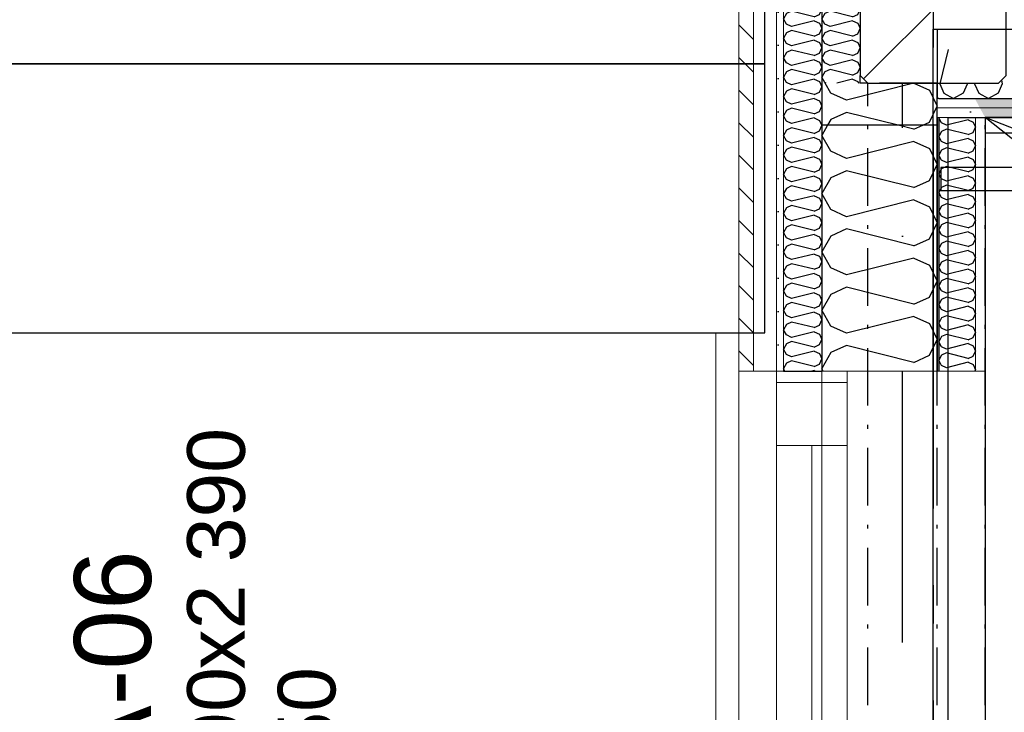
# Model space of a CAD drawing. Header units: millimetres. Extents: x -173281 to 144469, y -85977 to 83288.
# Tile 233 of 256: x -78862 to -77581, y -19531 to -18629. Entities that reach past the tile are written whole.
import ezdxf
from ezdxf.enums import TextEntityAlignment as Align

# ---------------------------------------------------------------- set-up
doc = ezdxf.new("R2010")
doc.units = ezdxf.units.MM
doc.header["$LTSCALE"] = 0.5
doc.header["$MEASUREMENT"] = 0
for name, pattern in [('Akselinje', [1500, 1000, -200, 100, -200]), ('Over snittplan', [260, 150, -50, 10, -50]), ('PLINE', [0]), ('Prikk & stiplet', [1340.555525, 705.555534, -352.777767, 0, -282.222223])]:
    doc.linetypes.add(name, pattern=pattern)
for name, color, linetype in [('222- Søyler', 7, 'Continuous'), ('222- Søyler  (Skravur)', 7, 'Continuous'), ('223- Bjelker(Nye konstruksjoner)', 7, 'Continuous'), ('232- Ikke-bærende yttervegger', 7, 'Continuous'), ('232- Ikke-bærende yttervegger (Skravur)', 7, 'Continuous'), ('232- Ikke-bærende yttervegger (Skravur)(Nye konstruksjoner)', 7, 'Continuous'), ('232- Ikke-bærende yttervegger(Nye konstruksjoner)', 7, 'Continuous'), ('235- Utvendig kledning og overflate', 7, 'Continuous'), ('235- Utvendig kledning og overflate (Skravur)(Nye konstruksjoner)', 7, 'Continuous'), ('242- Ikke-bærende innervegger (Skravur)(Nye konstruksjoner)', 7, 'Continuous'), ('242- Ikke-bærende innervegger(Nye konstruksjoner)', 7, 'Continuous'), ('244- Vinduer_ dører_ foldevegger(Nye konstruksjoner)', 7, 'Continuous'), ('252- Gulv på grunn_ bunnplate', 7, 'Continuous'), ('252- Gulv på grunn_ bunnplate(Nye konstruksjoner)', 7, 'Continuous'), ('253- Oppforet gulv_ påstøp(Nye konstruksjoner)', 7, 'Continuous'), ('256- Faste himlinger og overflatebehandling(Nye konstruksjoner)', 7, 'Continuous'), ('27-- Fast inventar(Nye konstruksjoner)', 7, 'Continuous'), ('287- Andre rekkverk_ håndlister og fendere(Nye konstruksjoner)', 7, 'Continuous'), ('82-- Modullinjer', 7, 'Continuous'), ('852- Teknisk_symbolsk informasjon_ bygning(Nye konstruksjoner)', 7, 'Continuous'), ('862- M___Nettoareal(Nye konstruksjoner)', 7, 'Continuous'), ('862- M___Nettoareal(Polylinje)(Nye konstruksjoner)', 7, 'Continuous'), ('862- M___Nettoareal(Tekst)(Nye konstruksjoner)', 7, 'Continuous')]:
    doc.layers.add(name, color=color, linetype=linetype)
for name, color, linetype, lineweight in [('234- Vinduer_ dører_ porter(Nye konstruksjoner)', 7, 'Continuous', 0), ('235- Utvendig kledning og overflate(Nye konstruksjoner)', 7, 'Continuous', 0), ('236- Innvendig kledning og overflate(Nye konstruksjoner)', 7, 'Continuous', 0)]:
    doc.layers.add(name, color=color, linetype=linetype, lineweight=lineweight)
doc.styles.add('GENERATED_STYLE_1', font='arial.ttf')
doc.styles.add('GENERATED_STYLE_2', font='arial.ttf')
pattern_1 = [(0, (0, 0), (0, 86.60254), [0, -50]), (0, (25, 43.3), (0, 86.60254), [0, -50])]

# ---------------------------------------------------------------- blocks, each defined once
blk = doc.blocks.new('Dans_teater_A-120_6', base_point=(-73175.2, -21455.7))
at = {"layer": '862- M___Nettoareal(Polylinje)(Nye konstruksjoner)', "linetype": 'PLINE', "flags": 128}
blk.add_lwpolyline([(-77605.7, -22311.9), (-77605.7, -25661.9), (-76468.2, -25661.9), (-76468.2, -25666.9), (-68938.2, -25666.9), (-68938.2, -22216.9), (-68938.2, -18756.9), (-77605.7, -18756.9), (-77605.7, -22121.9), (-77668.2, -22121.9), (-77768.2, -22121.9), (-77768.2, -22311.9), (-77668.2, -22311.9)], close=True, dxfattribs=at)
at = {"layer": '862- M___Nettoareal(Tekst)(Nye konstruksjoner)', "style": 'GENERATED_STYLE_1'}
for tag, height, p in [('DUMMY_862', 150, (-73293.1, -20924)), ('ROOM_NAME', 150, (-73293.1, -22021.7)), ('DUMMY_861', 100, (-73450.2, -21621.5)), ('ROOM_NUMBER', 100, (-73450.2, -22010.3)), ('DUMMY_863', 100, (-73057.4, -21987.4))]:
    blk.add_attdef(tag, text='', height=height, rotation=90, dxfattribs=at).set_placement(p, align=Align.TOP_LEFT)
blk = doc.blocks.new('*X465')
at = {"layer": '232- Ikke-bærende yttervegger (Skravur)', "linetype": 'PLINE'}
for p, q in [((-77806.6, -18724.9), (-77813.8, -18711.9)), ((-77698.3, -18712.1), (-77786.3, -18734.1)), ((-77698.3, -18712.1), (-77678, -18721.4)), ((-77786.3, -18734.1), (-77806.6, -18724.9)), ((-77678, -18721.4), (-77668.2, -18742.1)), ((-77786.3, -18750.1), (-77806.6, -18759.3)), ((-77718.9, -18766.9), (-77786.3, -18750.1)), ((-77678, -18762.8), (-77668.2, -18742.1)), ((-77806.6, -18759.3), (-77810.8, -18766.9)), ((-77687, -18766.9), (-77678, -18762.8))]:
    blk.add_line(p, q, dxfattribs=at)
blk = doc.blocks.new('*X467')
at = {"layer": '232- Ikke-bærende yttervegger (Skravur)', "linetype": 'PLINE'}
for p, q in [((-77815.3, -18521.9), (-77818.2, -18527.1)), ((-77778.2, -18524.5), (-77788.3, -18521.9)), ((-77778.2, -18524.5), (-77772.6, -18521.9)), ((-77814.3, -18534), (-77818.2, -18527.1)), ((-77807.5, -18537.1), (-77814.3, -18534)), ((-77778.2, -18529.8), (-77807.5, -18537.1)), ((-77778.2, -18529.8), (-77771.4, -18532.9)), ((-77771.4, -18532.9), (-77768.2, -18539.8)), ((-77814.3, -18545.5), (-77818.2, -18552.4)), ((-77807.5, -18542.4), (-77814.3, -18545.5)), ((-77778.2, -18549.8), (-77807.5, -18542.4)), ((-77778.2, -18549.8), (-77771.4, -18546.7)), ((-77771.4, -18546.7), (-77768.2, -18539.8)), ((-77814.3, -18559.3), (-77818.2, -18552.4)), ((-77807.5, -18562.4), (-77814.3, -18559.3)), ((-77778.2, -18555.1), (-77807.5, -18562.4)), ((-77778.2, -18555.1), (-77771.4, -18558.1)), ((-77771.4, -18558.1), (-77768.2, -18565.1)), ((-77814.3, -18570.8), (-77818.2, -18577.7)), ((-77807.5, -18567.7), (-77814.3, -18570.8)), ((-77778.2, -18575), (-77807.5, -18567.7)), ((-77778.2, -18575), (-77771.4, -18572)), ((-77771.4, -18572), (-77768.2, -18565.1)), ((-77814.3, -18584.6), (-77818.2, -18577.7)), ((-77807.5, -18587.7), (-77814.3, -18584.6)), ((-77778.2, -18580.4), (-77807.5, -18587.7)), ((-77778.2, -18580.4), (-77771.4, -18583.4)), ((-77771.4, -18583.4), (-77768.2, -18590.3)), ((-77814.3, -18596.1), (-77818.2, -18603)), ((-77807.5, -18593), (-77814.3, -18596.1)), ((-77778.2, -18600.3), (-77807.5, -18593)), ((-77778.2, -18600.3), (-77771.4, -18597.3)), ((-77771.4, -18597.3), (-77768.2, -18590.3)), ((-77814.3, -18609.9), (-77818.2, -18603)), ((-77807.5, -18613), (-77814.3, -18609.9)), ((-77778.2, -18605.7), (-77807.5, -18613)), ((-77778.2, -18605.7), (-77771.4, -18608.7)), ((-77771.4, -18608.7), (-77768.2, -18615.6)), ((-77814.3, -18621.4), (-77818.2, -18628.3)), ((-77807.5, -18618.3), (-77814.3, -18621.4)), ((-77778.2, -18625.6), (-77807.5, -18618.3)), ((-77778.2, -18625.6), (-77771.4, -18622.5)), ((-77771.4, -18622.5), (-77768.2, -18615.6)), ((-77814.3, -18635.2), (-77818.2, -18628.3)), ((-77807.5, -18638.3), (-77814.3, -18635.2)), ((-77778.2, -18630.9), (-77807.5, -18638.3)), ((-77778.2, -18630.9), (-77771.4, -18634)), ((-77771.4, -18634), (-77768.2, -18640.9)), ((-77814.3, -18646.7), (-77818.2, -18653.6)), ((-77807.5, -18643.6), (-77814.3, -18646.7)), ((-77778.2, -18650.9), (-77807.5, -18643.6)), ((-77778.2, -18650.9), (-77771.4, -18647.8)), ((-77771.4, -18647.8), (-77768.2, -18640.9)), ((-77814.3, -18660.5), (-77818.2, -18653.6)), ((-77807.5, -18663.6), (-77814.3, -18660.5)), ((-77778.2, -18656.2), (-77807.5, -18663.6)), ((-77778.2, -18656.2), (-77771.4, -18659.3)), ((-77771.4, -18659.3), (-77768.2, -18666.2)), ((-77814.3, -18672), (-77818.2, -18678.9)), ((-77807.5, -18668.9), (-77814.3, -18672)), ((-77778.2, -18676.2), (-77807.5, -18668.9)), ((-77778.2, -18676.2), (-77771.4, -18673.1)), ((-77771.4, -18673.1), (-77768.2, -18666.2)), ((-77814.3, -18685.8), (-77818.2, -18678.9)), ((-77807.5, -18688.9), (-77814.3, -18685.8)), ((-77778.2, -18681.5), (-77807.5, -18688.9)), ((-77778.2, -18681.5), (-77771.4, -18684.6)), ((-77771.4, -18684.6), (-77768.2, -18691.5)), ((-77814.3, -18697.3), (-77818.2, -18704.2)), ((-77807.5, -18694.2), (-77814.3, -18697.3)), ((-77778.2, -18701.5), (-77807.5, -18694.2)), ((-77778.2, -18701.5), (-77771.4, -18698.4)), ((-77771.4, -18698.4), (-77768.2, -18691.5)), ((-77814.3, -18711.1), (-77818.2, -18704.2)), ((-77812.4, -18711.9), (-77814.3, -18711.1)), ((-77778.2, -18706.8), (-77798.6, -18711.9)), ((-77778.2, -18706.8), (-77771.4, -18709.9)), ((-77771.4, -18709.9), (-77770.5, -18711.9))]:
    blk.add_line(p, q, dxfattribs=at)
blk = doc.blocks.new('*X601')
at = {"layer": '235- Utvendig kledning og overflate (Skravur)(Nye konstruksjoner)', "linetype": 'PLINE'}
for p, q in [((-77864.3, -18621.4), (-77868.2, -18628.3)), ((-77857.5, -18618.3), (-77864.3, -18621.4)), ((-77828.2, -18625.6), (-77857.5, -18618.3)), ((-77828.2, -18625.6), (-77821.4, -18622.5)), ((-77821.4, -18622.5), (-77818.8, -18616.9)), ((-77864.3, -18635.2), (-77868.2, -18628.3)), ((-77857.5, -18638.3), (-77864.3, -18635.2)), ((-77828.2, -18630.9), (-77857.5, -18638.3)), ((-77828.2, -18630.9), (-77821.4, -18634)), ((-77821.4, -18634), (-77818.2, -18640.9)), ((-77864.3, -18646.7), (-77868.2, -18653.6)), ((-77857.5, -18643.6), (-77864.3, -18646.7)), ((-77828.2, -18650.9), (-77857.5, -18643.6)), ((-77828.2, -18650.9), (-77821.4, -18647.8)), ((-77821.4, -18647.8), (-77818.2, -18640.9)), ((-77864.3, -18660.5), (-77868.2, -18653.6)), ((-77857.5, -18663.6), (-77864.3, -18660.5)), ((-77828.2, -18656.2), (-77857.5, -18663.6)), ((-77828.2, -18656.2), (-77821.4, -18659.3)), ((-77821.4, -18659.3), (-77818.2, -18666.2)), ((-77864.3, -18672), (-77868.2, -18678.9)), ((-77857.5, -18668.9), (-77864.3, -18672)), ((-77828.2, -18676.2), (-77857.5, -18668.9)), ((-77828.2, -18676.2), (-77821.4, -18673.1)), ((-77821.4, -18673.1), (-77818.2, -18666.2)), ((-77864.3, -18685.8), (-77868.2, -18678.9)), ((-77857.5, -18688.9), (-77864.3, -18685.8)), ((-77828.2, -18681.5), (-77857.5, -18688.9)), ((-77828.2, -18681.5), (-77821.4, -18684.6)), ((-77821.4, -18684.6), (-77818.2, -18691.5)), ((-77864.3, -18697.3), (-77868.2, -18704.2)), ((-77857.5, -18694.2), (-77864.3, -18697.3)), ((-77828.2, -18701.5), (-77857.5, -18694.2)), ((-77828.2, -18701.5), (-77821.4, -18698.4)), ((-77821.4, -18698.4), (-77818.2, -18691.5)), ((-77864.3, -18711.1), (-77868.2, -18704.2)), ((-77857.5, -18714.2), (-77864.3, -18711.1)), ((-77828.2, -18706.8), (-77857.5, -18714.2)), ((-77828.2, -18706.8), (-77821.4, -18709.9)), ((-77821.4, -18709.9), (-77818.2, -18716.8)), ((-77864.3, -18722.6), (-77868.2, -18729.5)), ((-77857.5, -18719.5), (-77864.3, -18722.6)), ((-77828.2, -18726.8), (-77857.5, -18719.5)), ((-77828.2, -18726.8), (-77821.4, -18723.7)), ((-77821.4, -18723.7), (-77818.2, -18716.8)), ((-77864.3, -18736.4), (-77868.2, -18729.5)), ((-77857.5, -18739.5), (-77864.3, -18736.4)), ((-77828.2, -18732.1), (-77857.5, -18739.5)), ((-77828.2, -18732.1), (-77821.4, -18735.2)), ((-77821.4, -18735.2), (-77818.2, -18742.1)), ((-77864.3, -18747.8), (-77868.2, -18754.8)), ((-77857.5, -18744.8), (-77864.3, -18747.8)), ((-77828.2, -18752.1), (-77857.5, -18744.8)), ((-77828.2, -18752.1), (-77821.4, -18749)), ((-77821.4, -18749), (-77818.2, -18742.1)), ((-77864.3, -18761.7), (-77868.2, -18754.8)), ((-77857.5, -18764.7), (-77864.3, -18761.7)), ((-77828.2, -18757.4), (-77857.5, -18764.7)), ((-77828.2, -18757.4), (-77821.4, -18760.5)), ((-77821.4, -18760.5), (-77818.2, -18767.4)), ((-77864.3, -18773.1), (-77868.2, -18780)), ((-77857.5, -18770.1), (-77864.3, -18773.1)), ((-77828.2, -18777.4), (-77857.5, -18770.1)), ((-77828.2, -18777.4), (-77821.4, -18774.3)), ((-77821.4, -18774.3), (-77818.2, -18767.4)), ((-77864.3, -18787), (-77868.2, -18780)), ((-77857.5, -18790), (-77864.3, -18787)), ((-77828.2, -18782.7), (-77857.5, -18790)), ((-77828.2, -18782.7), (-77821.4, -18785.8)), ((-77821.4, -18785.8), (-77818.2, -18792.7)), ((-77864.3, -18798.4), (-77868.2, -18805.3)), ((-77857.5, -18795.4), (-77864.3, -18798.4)), ((-77828.2, -18802.7), (-77857.5, -18795.4)), ((-77828.2, -18802.7), (-77821.4, -18799.6)), ((-77821.4, -18799.6), (-77818.2, -18792.7)), ((-77864.3, -18812.2), (-77868.2, -18805.3)), ((-77857.5, -18815.3), (-77864.3, -18812.2)), ((-77828.2, -18808), (-77857.5, -18815.3)), ((-77828.2, -18808), (-77821.4, -18811.1)), ((-77821.4, -18811.1), (-77818.2, -18818)), ((-77864.3, -18823.7), (-77868.2, -18830.6)), ((-77857.5, -18820.6), (-77864.3, -18823.7)), ((-77828.2, -18828), (-77857.5, -18820.6)), ((-77828.2, -18828), (-77821.4, -18824.9)), ((-77821.4, -18824.9), (-77818.2, -18818)), ((-77864.3, -18837.5), (-77868.2, -18830.6)), ((-77857.5, -18840.6), (-77864.3, -18837.5)), ((-77828.2, -18833.3), (-77857.5, -18840.6)), ((-77828.2, -18833.3), (-77821.4, -18836.4)), ((-77821.4, -18836.4), (-77818.2, -18843.3)), ((-77864.3, -18849), (-77868.2, -18855.9)), ((-77864.3, -18862.8), (-77868.2, -18855.9)), ((-77857.5, -18845.9), (-77864.3, -18849)), ((-77828.2, -18853.3), (-77857.5, -18845.9)), ((-77828.2, -18853.3), (-77821.4, -18850.2)), ((-77821.4, -18850.2), (-77818.2, -18843.3)), ((-77857.5, -18865.9), (-77864.3, -18862.8)), ((-77828.2, -18858.6), (-77857.5, -18865.9)), ((-77828.2, -18858.6), (-77821.4, -18861.7)), ((-77821.4, -18861.7), (-77818.2, -18868.6)), ((-77821.4, -18875.5), (-77818.2, -18868.6)), ((-77864.3, -18874.3), (-77868.2, -18881.2)), ((-77864.3, -18888.1), (-77868.2, -18881.2)), ((-77857.5, -18871.2), (-77864.3, -18874.3)), ((-77828.2, -18878.6), (-77857.5, -18871.2)), ((-77828.2, -18878.6), (-77821.4, -18875.5)), ((-77857.5, -18891.2), (-77864.3, -18888.1)), ((-77828.2, -18883.9), (-77857.5, -18891.2)), ((-77828.2, -18883.9), (-77821.4, -18887)), ((-77821.4, -18887), (-77818.2, -18893.9)), ((-77821.4, -18900.8), (-77818.2, -18893.9)), ((-77864.3, -18899.6), (-77868.2, -18906.5)), ((-77864.3, -18913.4), (-77868.2, -18906.5)), ((-77857.5, -18896.5), (-77864.3, -18899.6)), ((-77828.2, -18903.9), (-77857.5, -18896.5)), ((-77828.2, -18903.9), (-77821.4, -18900.8)), ((-77857.5, -18916.5), (-77864.3, -18913.4)), ((-77828.2, -18909.2), (-77857.5, -18916.5)), ((-77828.2, -18909.2), (-77821.4, -18912.3)), ((-77821.4, -18912.3), (-77818.2, -18919.2)), ((-77821.4, -18926.1), (-77818.2, -18919.2)), ((-77864.3, -18924.9), (-77868.2, -18931.8)), ((-77864.3, -18938.7), (-77868.2, -18931.8)), ((-77857.5, -18921.8), (-77864.3, -18924.9)), ((-77828.2, -18929.1), (-77857.5, -18921.8)), ((-77828.2, -18929.1), (-77821.4, -18926.1)), ((-77857.5, -18941.8), (-77864.3, -18938.7)), ((-77828.2, -18934.5), (-77857.5, -18941.8)), ((-77828.2, -18934.5), (-77821.4, -18937.5)), ((-77821.4, -18937.5), (-77818.2, -18944.5)), ((-77821.4, -18951.4), (-77818.2, -18944.5)), ((-77864.3, -18950.2), (-77868.2, -18957.1)), ((-77864.3, -18964), (-77868.2, -18957.1)), ((-77857.5, -18947.1), (-77864.3, -18950.2)), ((-77828.2, -18954.4), (-77857.5, -18947.1)), ((-77828.2, -18954.4), (-77821.4, -18951.4)), ((-77857.5, -18967.1), (-77864.3, -18964)), ((-77828.2, -18959.8), (-77857.5, -18967.1)), ((-77828.2, -18959.8), (-77821.4, -18962.8)), ((-77821.4, -18962.8), (-77818.2, -18969.7)), ((-77821.4, -18976.7), (-77818.2, -18969.7)), ((-77864.3, -18975.5), (-77868.2, -18982.4)), ((-77864.3, -18989.3), (-77868.2, -18982.4)), ((-77857.5, -18972.4), (-77864.3, -18975.5)), ((-77828.2, -18979.7), (-77857.5, -18972.4)), ((-77828.2, -18979.7), (-77821.4, -18976.7)), ((-77857.5, -18992.4), (-77864.3, -18989.3)), ((-77828.2, -18985), (-77857.5, -18992.4)), ((-77828.2, -18985), (-77821.4, -18988.1)), ((-77821.4, -18988.1), (-77818.2, -18995)), ((-77821.4, -19001.9), (-77818.2, -18995)), ((-77864.3, -19000.8), (-77868.2, -19007.7)), ((-77864.3, -19014.6), (-77868.2, -19007.7)), ((-77857.5, -18997.7), (-77864.3, -19000.8)), ((-77828.2, -19005), (-77857.5, -18997.7)), ((-77828.2, -19005), (-77821.4, -19001.9)), ((-77857.5, -19017.7), (-77864.3, -19014.6)), ((-77828.2, -19010.3), (-77857.5, -19017.7)), ((-77828.2, -19010.3), (-77821.4, -19013.4)), ((-77821.4, -19013.4), (-77818.2, -19020.3)), ((-77821.4, -19027.2), (-77818.2, -19020.3)), ((-77864.3, -19026.1), (-77868.2, -19033)), ((-77864.3, -19039.9), (-77868.2, -19033)), ((-77857.5, -19023), (-77864.3, -19026.1)), ((-77828.2, -19030.3), (-77857.5, -19023)), ((-77828.2, -19030.3), (-77821.4, -19027.2)), ((-77857.5, -19043), (-77864.3, -19039.9)), ((-77828.2, -19035.6), (-77857.5, -19043)), ((-77828.2, -19035.6), (-77821.4, -19038.7)), ((-77821.4, -19038.7), (-77818.2, -19045.6)), ((-77821.4, -19052.5), (-77818.2, -19045.6)), ((-77864.3, -19051.4), (-77868.2, -19058.3)), ((-77864.3, -19065.2), (-77868.2, -19058.3)), ((-77857.5, -19048.3), (-77864.3, -19051.4)), ((-77828.2, -19055.6), (-77857.5, -19048.3)), ((-77828.2, -19060.9), (-77857.5, -19068.3)), ((-77828.2, -19055.6), (-77821.4, -19052.5)), ((-77828.2, -19060.9), (-77821.4, -19064)), ((-77857.5, -19068.3), (-77864.3, -19065.2)), ((-77857.5, -19073.6), (-77864.3, -19076.7)), ((-77828.2, -19080.9), (-77857.5, -19073.6)), ((-77821.4, -19064), (-77818.2, -19070.9)), ((-77821.4, -19077.8), (-77818.2, -19070.9)), ((-77864.3, -19076.7), (-77868.2, -19083.6)), ((-77866.3, -19086.9), (-77868.2, -19083.6)), ((-77828.2, -19086.2), (-77831, -19086.9)), ((-77828.2, -19080.9), (-77821.4, -19077.8)), ((-77828.2, -19086.2), (-77826.6, -19086.9))]:
    blk.add_line(p, q, dxfattribs=at)
blk = doc.blocks.new('Vindustempel[58]', base_point=(-77926.2, -19546.9))
at = {"layer": '852- Teknisk_symbolsk informasjon_ bygning(Nye konstruksjoner)', "char_height": 75, "attachment_point": 1, "rotation": 90, "style": 'GENERATED_STYLE_1'}
for s, insert in [('\\A1;{\\pql;\\pt0,50;\\fArial|b0|i0|c0|p0;\\W1.000000;x2\xa0390\\fArial|b0|i0|c0|p0;\\W1.000000;\\A1{\\H.66x;\\S^  ;}\\fArial|b0|i0|c0|p0;\\W1.000000;\\fArial|b0|i0|c0|p0;\\W1.000000;\\A1{\\H.66x;\\S^  ;}}', (-78643.9, -19475.5)), ('\\A1;{\\pql;\\pt0,50;\\fArial|b0|i0|c0|p0;\\W1.000000;890\\fArial|b0|i0|c0|p0;\\W1.000000;\\A1{\\H.66x;\\S^  ;}\\fArial|b0|i0|c0|p0;\\W1.000000;\\fArial|b0|i0|c0|p0;\\W1.000000;\\A1{\\H.66x;\\S^  ;}}', (-78643.9, -19647.1)), ('\\A1;{\\pql;\\pt0,50;\\fArial|b0|i0|c0|p0;\\W1.000000;850\\fArial|b0|i0|c0|p0;\\W1.000000;\\A1{\\H.66x;\\S^  ;}\\fArial|b0|i0|c0|p0;\\W1.000000;\\fArial|b0|i0|c0|p0;\\W1.000000;\\A1{\\H.66x;\\S^  ;}}', (-78526, -19647.1))]:
    blk.add_mtext(s, dxfattribs=dict(at, insert=insert))
at = {"layer": '852- Teknisk_symbolsk informasjon_ bygning(Nye konstruksjoner)', "style": 'GENERATED_STYLE_1'}
for tag, p in [('DUMMY_233', (-78661, -19166.7)), ('DUMMY_234', (-78543.2, -19475.5)), ('DUMMY_236', (-78425.3, -19647.1)), ('DUMMY_238', (-78307.4, -19664.3)), ('DUMMY_240', (-78189.6, -19664.3)), ('DUMMY_235', (-78425.3, -19927.2)), ('DUMMY_237', (-78307.4, -19927.2)), ('DUMMY_239', (-78189.6, -19927.2)), ('strUnitPrefix', (-78661, -19944.3)), ('strSillPrefix', (-78543.2, -19944.3))]:
    blk.add_attdef(tag, text='', height=75, rotation=90, dxfattribs=at).set_placement(p, align=Align.TOP_LEFT)
at = {"layer": '852- Teknisk_symbolsk informasjon_ bygning(Nye konstruksjoner)', "style": 'GENERATED_STYLE_2'}
blk.add_attdef('AC_WIDO_ID', text='', height=100, rotation=90, dxfattribs=at).set_placement((-78661, -19514.3), align=Align.BOTTOM_CENTER)
blk = doc.blocks.new('Vindu[58]')
at = {"layer": '234- Vinduer_ dører_ porter(Nye konstruksjoner)', "linetype": 'PLINE'}
for p, q in [((-77956.2, -20056.9), (-77956.2, -19036.9)), ((-77956.2, -19036.9), (-77926.2, -19036.9)), ((-77926.2, -20006.9), (-77926.2, -19086.9)), ((-77877.2, -19101.9), (-77877.2, -19086.9)), ((-77818.2, -20006.9), (-77818.2, -19086.9)), ((-77785.2, -19086.9), (-77785.2, -19101.9)), ((-77877.2, -19183.9), (-77877.2, -19101.9)), ((-77785.2, -19101.9), (-77877.2, -19101.9)), ((-77785.2, -19101.9), (-77785.2, -19183.9)), ((-77785.2, -19183.9), (-77877.2, -19183.9)), ((-77877.2, -19909.9), (-77877.2, -19183.9)), ((-77831.2, -19909.9), (-77831.2, -19183.9)), ((-77785.2, -19183.9), (-77785.2, -19909.9))]:
    blk.add_line(p, q, dxfattribs=at)
at = {"layer": '235- Utvendig kledning og overflate(Nye konstruksjoner)', "linetype": 'PLINE'}
for p, q in [((-77926.2, -19086.9), (-77926.2, -19036.9)), ((-77926.2, -19086.9), (-77907.2, -19086.9)), ((-77907.2, -19086.9), (-77877.2, -19086.9)), ((-77877.2, -19086.9), (-77868.2, -19086.9)), ((-77877.2, -19086.9), (-77868.2, -19086.9))]:
    blk.add_line(p, q, dxfattribs=at)
at = {"layer": '244- Vinduer_ dører_ foldevegger(Nye konstruksjoner)', "linetype": 'PLINE'}
blk.add_line((-77868.2, -19086.9), (-77818.2, -19086.9), dxfattribs=at)
blk.add_line((-77868.2, -19086.9), (-77818.2, -19086.9), dxfattribs=at)
at = {"layer": '852- Teknisk_symbolsk informasjon_ bygning(Nye konstruksjoner)'}
ref = blk.add_blockref('Vindustempel[58]', (-77926.2, -19546.9), dxfattribs=at)
ref.add_attrib('AC_WIDO_ID', 'VA-06', dxfattribs={"color": 7, "height": 100, "rotation": 90, "style": 'GENERATED_STYLE_2'}).set_placement((-78661, -19514.3), align=Align.BOTTOM_CENTER)
ref.add_attrib('strUnitPrefix', 'BxH:', dxfattribs={"color": 7, "height": 75, "rotation": 90, "style": 'GENERATED_STYLE_1'}).set_placement((-78661, -19944.3), align=Align.TOP_LEFT)
ref.add_attrib('strSillPrefix', 'Bh.:', dxfattribs={"color": 7, "height": 75, "rotation": 90, "style": 'GENERATED_STYLE_1'}).set_placement((-78543.2, -19944.3), align=Align.TOP_LEFT)
ref.add_attrib('DUMMY_238', '-', dxfattribs={"color": 7, "height": 75, "rotation": 90, "style": 'GENERATED_STYLE_1'}).set_placement((-78307.4, -19664.3), align=Align.TOP_LEFT)
ref.add_attrib('DUMMY_240', '-', dxfattribs={"color": 7, "height": 75, "rotation": 90, "style": 'GENERATED_STYLE_1'}).set_placement((-78189.6, -19664.3), align=Align.TOP_LEFT)
blk = doc.blocks.new('*X878')
at = {"layer": '242- Ikke-bærende innervegger (Skravur)(Nye konstruksjoner)', "linetype": 'PLINE'}
blk.add_line((-77667.6, -18642.9), (-77668.2, -18642.7), dxfattribs=at)
blk = doc.blocks.new('*X879')
at = {"layer": '242- Ikke-bærende innervegger (Skravur)(Nye konstruksjoner)', "linetype": 'PLINE'}
for p, q in [((-77653.8, -18668.3), (-77664.9, -18712.8)), ((-77664.9, -18712.8), (-77659.4, -18725)), ((-77629.3, -18713.5), (-77634.5, -18725)), ((-77659.4, -18725), (-77647, -18731.9)), ((-77634.5, -18725), (-77647, -18731.9))]:
    blk.add_line(p, q, dxfattribs=at)
blk = doc.blocks.new('*X880')
at = {"layer": '242- Ikke-bærende innervegger (Skravur)(Nye konstruksjoner)', "linetype": 'PLINE'}
for p, q in [((-77629, -18712.8), (-77629.3, -18713.5)), ((-77629.2, -18711.9), (-77629, -18712.8)), ((-77619.2, -18711.9), (-77619.4, -18712.8)), ((-77619.4, -18712.8), (-77613.9, -18725)), ((-77583.4, -18712.8), (-77589, -18725)), ((-77584.6, -18708.3), (-77583.4, -18712.8)), ((-77613.9, -18725), (-77601.4, -18731.9)), ((-77589, -18725), (-77601.4, -18731.9))]:
    blk.add_line(p, q, dxfattribs=at)
blk = doc.blocks.new('*X1095')
at = {"layer": '232- Ikke-bærende yttervegger (Skravur)(Nye konstruksjoner)', "linetype": 'PLINE'}
for p, q in [((-77666, -18756.9), (-77666.2, -18757.3)), ((-77662.5, -18763.9), (-77666.2, -18757.3)), ((-77656, -18766.9), (-77662.5, -18763.9)), ((-77627.8, -18759.8), (-77656, -18766.9)), ((-77627.8, -18759.8), (-77621.3, -18762.8)), ((-77621.3, -18762.8), (-77618.2, -18769.4)), ((-77662.5, -18774.9), (-77666.2, -18781.6)), ((-77656, -18772), (-77662.5, -18774.9)), ((-77627.8, -18779), (-77656, -18772)), ((-77627.8, -18779), (-77621.3, -18776.1)), ((-77621.3, -18776.1), (-77618.2, -18769.4)), ((-77662.5, -18788.2), (-77666.2, -18781.6)), ((-77656, -18791.2), (-77662.5, -18788.2)), ((-77627.8, -18784.1), (-77656, -18791.2)), ((-77627.8, -18784.1), (-77621.3, -18787.1)), ((-77621.3, -18787.1), (-77618.2, -18793.7)), ((-77662.5, -18799.2), (-77666.2, -18805.8)), ((-77656, -18796.3), (-77662.5, -18799.2)), ((-77627.8, -18803.3), (-77656, -18796.3)), ((-77627.8, -18803.3), (-77621.3, -18800.3)), ((-77621.3, -18800.3), (-77618.2, -18793.7)), ((-77662.5, -18812.5), (-77666.2, -18805.8)), ((-77656, -18815.4), (-77662.5, -18812.5)), ((-77627.8, -18808.4), (-77656, -18815.4)), ((-77627.8, -18808.4), (-77621.3, -18811.4)), ((-77621.3, -18811.4), (-77618.2, -18818)), ((-77662.5, -18823.5), (-77666.2, -18830.1)), ((-77662.5, -18836.8), (-77666.2, -18830.1)), ((-77656, -18820.5), (-77662.5, -18823.5)), ((-77627.8, -18827.6), (-77656, -18820.5)), ((-77627.8, -18827.6), (-77621.3, -18824.6)), ((-77621.3, -18824.6), (-77618.2, -18818)), ((-77656, -18839.7), (-77662.5, -18836.8)), ((-77627.8, -18832.7), (-77656, -18839.7)), ((-77627.8, -18832.7), (-77621.3, -18835.6)), ((-77621.3, -18835.6), (-77618.2, -18842.3)), ((-77621.3, -18848.9), (-77618.2, -18842.3)), ((-77662.5, -18847.8), (-77666.2, -18854.4)), ((-77662.5, -18861), (-77666.2, -18854.4)), ((-77656, -18844.8), (-77662.5, -18847.8)), ((-77627.8, -18851.9), (-77656, -18844.8)), ((-77627.8, -18851.9), (-77621.3, -18848.9)), ((-77656, -18864), (-77662.5, -18861)), ((-77627.8, -18857), (-77656, -18864)), ((-77627.8, -18857), (-77621.3, -18859.9)), ((-77621.3, -18859.9), (-77618.2, -18866.5)), ((-77621.3, -18873.2), (-77618.2, -18866.5)), ((-77662.5, -18872.1), (-77666.2, -18878.7)), ((-77662.5, -18885.3), (-77666.2, -18878.7)), ((-77656, -18869.1), (-77662.5, -18872.1)), ((-77627.8, -18876.1), (-77656, -18869.1)), ((-77627.8, -18881.2), (-77656, -18888.3)), ((-77627.8, -18876.1), (-77621.3, -18873.2)), ((-77627.8, -18881.2), (-77621.3, -18884.2)), ((-77656, -18888.3), (-77662.5, -18885.3)), ((-77656, -18893.4), (-77662.5, -18896.3)), ((-77627.8, -18900.4), (-77656, -18893.4)), ((-77621.3, -18884.2), (-77618.2, -18890.8)), ((-77621.3, -18897.5), (-77618.2, -18890.8)), ((-77662.5, -18896.3), (-77666.2, -18903)), ((-77662.5, -18909.6), (-77666.2, -18903)), ((-77627.8, -18905.5), (-77656, -18912.6)), ((-77627.8, -18900.4), (-77621.3, -18897.5)), ((-77627.8, -18905.5), (-77621.3, -18908.5)), ((-77656, -18912.6), (-77662.5, -18909.6)), ((-77656, -18917.7), (-77662.5, -18920.6)), ((-77627.8, -18924.7), (-77656, -18917.7)), ((-77621.3, -18908.5), (-77618.2, -18915.1)), ((-77621.3, -18921.7), (-77618.2, -18915.1)), ((-77662.5, -18920.6), (-77666.2, -18927.3)), ((-77662.5, -18933.9), (-77666.2, -18927.3)), ((-77627.8, -18929.8), (-77656, -18936.8)), ((-77627.8, -18924.7), (-77621.3, -18921.7)), ((-77627.8, -18929.8), (-77621.3, -18932.8)), ((-77621.3, -18932.8), (-77618.2, -18939.4)), ((-77662.5, -18944.9), (-77666.2, -18951.5)), ((-77656, -18936.8), (-77662.5, -18933.9)), ((-77656, -18941.9), (-77662.5, -18944.9)), ((-77627.8, -18949), (-77656, -18941.9)), ((-77621.3, -18946), (-77618.2, -18939.4)), ((-77662.5, -18958.2), (-77666.2, -18951.5)), ((-77656, -18961.1), (-77662.5, -18958.2)), ((-77627.8, -18954.1), (-77656, -18961.1)), ((-77627.8, -18949), (-77621.3, -18946)), ((-77627.8, -18954.1), (-77621.3, -18957)), ((-77621.3, -18957), (-77618.2, -18963.7)), ((-77662.5, -18969.2), (-77666.2, -18975.8)), ((-77656, -18966.2), (-77662.5, -18969.2)), ((-77627.8, -18973.3), (-77656, -18966.2)), ((-77627.8, -18973.3), (-77621.3, -18970.3)), ((-77621.3, -18970.3), (-77618.2, -18963.7)), ((-77662.5, -18982.4), (-77666.2, -18975.8)), ((-77656, -18985.4), (-77662.5, -18982.4)), ((-77627.8, -18978.4), (-77656, -18985.4)), ((-77627.8, -18978.4), (-77621.3, -18981.3)), ((-77621.3, -18981.3), (-77618.2, -18988)), ((-77662.5, -18993.5), (-77666.2, -19000.1)), ((-77656, -18990.5), (-77662.5, -18993.5)), ((-77627.8, -18997.5), (-77656, -18990.5)), ((-77627.8, -18997.5), (-77621.3, -18994.6)), ((-77621.3, -18994.6), (-77618.2, -18988)), ((-77662.5, -19006.7), (-77666.2, -19000.1)), ((-77656, -19009.7), (-77662.5, -19006.7)), ((-77627.8, -19002.6), (-77656, -19009.7)), ((-77627.8, -19002.6), (-77621.3, -19005.6)), ((-77621.3, -19005.6), (-77618.2, -19012.2)), ((-77662.5, -19017.7), (-77666.2, -19024.4)), ((-77656, -19014.8), (-77662.5, -19017.7)), ((-77627.8, -19021.8), (-77656, -19014.8)), ((-77627.8, -19021.8), (-77621.3, -19018.9)), ((-77621.3, -19018.9), (-77618.2, -19012.2)), ((-77662.5, -19031), (-77666.2, -19024.4)), ((-77656, -19034), (-77662.5, -19031)), ((-77627.8, -19026.9), (-77656, -19034)), ((-77627.8, -19026.9), (-77621.3, -19029.9)), ((-77621.3, -19029.9), (-77618.2, -19036.5)), ((-77662.5, -19042), (-77666.2, -19048.7)), ((-77656, -19039.1), (-77662.5, -19042)), ((-77627.8, -19046.1), (-77656, -19039.1)), ((-77627.8, -19046.1), (-77621.3, -19043.1)), ((-77621.3, -19043.1), (-77618.2, -19036.5)), ((-77662.5, -19055.3), (-77666.2, -19048.7)), ((-77656, -19058.2), (-77662.5, -19055.3)), ((-77627.8, -19051.2), (-77656, -19058.2)), ((-77627.8, -19051.2), (-77621.3, -19054.2)), ((-77621.3, -19054.2), (-77618.2, -19060.8)), ((-77621.3, -19067.4), (-77618.2, -19060.8)), ((-77662.5, -19066.3), (-77666.2, -19072.9)), ((-77662.5, -19079.6), (-77666.2, -19072.9)), ((-77656, -19063.3), (-77662.5, -19066.3)), ((-77627.8, -19070.4), (-77656, -19063.3)), ((-77627.8, -19070.4), (-77621.3, -19067.4)), ((-77656, -19082.5), (-77662.5, -19079.6)), ((-77627.8, -19075.5), (-77656, -19082.5)), ((-77627.8, -19075.5), (-77621.3, -19078.4)), ((-77621.3, -19078.4), (-77618.2, -19085.1)), ((-77619, -19086.9), (-77618.2, -19085.1))]:
    blk.add_line(p, q, dxfattribs=at)
blk = doc.blocks.new('*X1153')
at = {"layer": '232- Ikke-bærende yttervegger (Skravur)(Nye konstruksjoner)', "linetype": 'PLINE'}
for p, q in [((-77810.8, -18766.9), (-77818.2, -18780)), ((-77698.3, -18772.1), (-77718.9, -18766.9)), ((-77698.3, -18772.1), (-77687, -18766.9)), ((-77806.6, -18800.8), (-77818.2, -18780)), ((-77698.3, -18788), (-77786.3, -18810)), ((-77698.3, -18788), (-77678, -18797.3)), ((-77786.3, -18810), (-77806.6, -18800.8)), ((-77678, -18797.3), (-77668.2, -18818)), ((-77786.3, -18826), (-77806.6, -18835.2)), ((-77698.3, -18848), (-77786.3, -18826)), ((-77678, -18838.7), (-77668.2, -18818)), ((-77806.6, -18835.2), (-77818.2, -18855.9)), ((-77698.3, -18848), (-77678, -18838.7)), ((-77806.6, -18876.6), (-77818.2, -18855.9)), ((-77698.3, -18863.9), (-77786.3, -18885.9)), ((-77698.3, -18863.9), (-77678, -18873.1)), ((-77786.3, -18885.9), (-77806.6, -18876.6)), ((-77678, -18873.1), (-77668.2, -18893.9)), ((-77678, -18914.6), (-77668.2, -18893.9)), ((-77786.3, -18901.8), (-77806.6, -18911.1)), ((-77698.3, -18923.8), (-77786.3, -18901.8)), ((-77806.6, -18911.1), (-77818.2, -18931.8)), ((-77698.3, -18923.8), (-77678, -18914.6)), ((-77806.6, -18952.5), (-77818.2, -18931.8)), ((-77698.3, -18939.8), (-77786.3, -18961.8)), ((-77698.3, -18939.8), (-77678, -18949)), ((-77786.3, -18961.8), (-77806.6, -18952.5)), ((-77678, -18949), (-77668.2, -18969.7)), ((-77678, -18990.5), (-77668.2, -18969.7)), ((-77786.3, -18977.7), (-77806.6, -18987)), ((-77698.3, -18999.7), (-77786.3, -18977.7)), ((-77806.6, -18987), (-77818.2, -19007.7)), ((-77698.3, -18999.7), (-77678, -18990.5)), ((-77806.6, -19028.4), (-77818.2, -19007.7)), ((-77698.3, -19015.7), (-77786.3, -19037.7)), ((-77698.3, -19015.7), (-77678, -19024.9)), ((-77786.3, -19037.7), (-77806.6, -19028.4)), ((-77678, -19024.9), (-77668.2, -19045.6)), ((-77678, -19066.3), (-77668.2, -19045.6)), ((-77786.3, -19053.6), (-77806.6, -19062.8)), ((-77698.3, -19075.6), (-77786.3, -19053.6)), ((-77806.6, -19062.8), (-77818.2, -19083.6)), ((-77698.3, -19075.6), (-77678, -19066.3)), ((-77816.3, -19086.9), (-77818.2, -19083.6))]:
    blk.add_line(p, q, dxfattribs=at)
blk = doc.blocks.new('Standard grid marker[179]', base_point=(-77673.2, 26434.4))
at = {"layer": '82-- Modullinjer', "linetype": 'Akselinje'}
blk.add_line((-77673.2, 26234.4), (-77673.2, -50374.4), dxfattribs=at)
at = {"layer": '82-- Modullinjer', "style": 'GENERATED_STYLE_2'}
for tag, p in [('AC_MarkerText_1_0', (-77800.7, 26644.4)), ('AC_MarkerText_1_1', (-77800.7, -50864.4))]:
    blk.add_attdef(tag, text='', height=175, rotation=90, dxfattribs=at).set_placement(p, align=Align.TOP_CENTER)

msp = doc.modelspace()

# ---------------------------------------------------------------- hatches: boundary and pattern name
at = {"layer": '222- Søyler  (Skravur)', "linetype": 'Continuous'}
h = msp.add_hatch(dxfattribs=at)
h.set_pattern_fill('Skrålinjer_3', color=256, style=0, pattern_type=2)
h.set_pattern_definition([(45, (0, 0), (-127.2792, 127.2792), [])])
h.paths.add_polyline_path([(-77578.2, -18701.9), (-77578.2, -18531.9), (-77588.2, -18521.9), (-77758.2, -18521.9), (-77768.2, -18531.9), (-77768.2, -18701.9), (-77758.2, -18711.9), (-77588.2, -18711.9)])
at = {"layer": '232- Ikke-bærende yttervegger (Skravur)(Nye konstruksjoner)', "linetype": 'Continuous'}
msp.add_hatch(color=256, dxfattribs=at).paths.add_polyline_path([(-77666.2, -18756.9), (-77668.2, -18756.9), (-77668.2, -19086.9), (-77666.2, -19086.9)])
h = msp.add_hatch(dxfattribs=at)
h.set_pattern_fill('Gips', color=256, style=0, pattern_type=2)
h.set_pattern_definition([(270, (0, 0), (86.60254, 0), [0, -50]), (270, (43.3, -25), (86.60254, 0), [0, -50])])
h.paths.add_polyline_path([(-77618.2, -19086.9), (-77605.7, -19086.9), (-77605.7, -18756.9), (-77618.2, -18756.9)])
at = {"layer": '235- Utvendig kledning og overflate (Skravur)(Nye konstruksjoner)', "linetype": 'Continuous'}
h = msp.add_hatch(dxfattribs=at)
h.set_pattern_fill('Skrålinjer_1', color=256, style=0, pattern_type=2)
h.set_pattern_definition([(315, (0, 0), (21.213203, 21.213203), [])])
h.paths.add_polyline_path([(-77926.2, -18616.9), (-77926.2, -19086.9), (-77907.2, -19086.9), (-77907.2, -18616.9)])
h = msp.add_hatch(dxfattribs=at)
h.set_pattern_fill('Prikker_tett', color=256, style=0, pattern_type=2)
h.set_pattern_definition([(0, (0, 0), (0, 43.30127), [0, -25]), (0, (12.5, 21.65), (0, 43.30127), [0, -25])])
h.paths.add_polyline_path([(-77877.2, -18616.9), (-77877.2, -19086.9), (-77868.2, -19086.9), (-77868.2, -18616.9)])
at = {"layer": '242- Ikke-bærende innervegger (Skravur)(Nye konstruksjoner)', "linetype": 'Continuous'}
h = msp.add_hatch(dxfattribs=at)
h.set_pattern_fill('Gips', color=256, style=0, pattern_type=2)
h.set_pattern_definition(pattern_1)
h.paths.add_polyline_path([(-77666.2, -18744.4), (-77666.2, -18731.9), (-77668.2, -18731.9), (-77668.2, -18744.4)])
h = msp.add_hatch(dxfattribs=at)
h.set_pattern_fill('Gips', color=256, style=0, pattern_type=2)
h.set_pattern_definition(pattern_1)
h.paths.add_polyline_path([(-77618.2, -18744.4), (-77618.2, -18733.9), (-77619.2, -18731.9), (-77666.2, -18731.9), (-77666.2, -18744.4)])
h = msp.add_hatch(dxfattribs=at)
h.set_pattern_fill('Gips', color=256, style=0, pattern_type=2)
h.set_pattern_definition(pattern_1)
h.paths.add_polyline_path([(-68925.7, -18731.9), (-77619.2, -18731.9), (-77612.5, -18744.4), (-68925.7, -18744.4)])
h = msp.add_hatch(dxfattribs=at)
h.set_pattern_fill('Gips', color=256, style=0, pattern_type=2)
h.set_pattern_definition(pattern_1)
h.paths.add_polyline_path([(-77612.5, -18744.4), (-77618.2, -18733.9), (-77618.2, -18744.4)])
h = msp.add_hatch(dxfattribs=at)
h.set_pattern_fill('Gips', color=256, style=0, pattern_type=2)
h.set_pattern_definition(pattern_1)
h.paths.add_polyline_path([(-77666.2, -18756.9), (-77666.2, -18744.4), (-77668.2, -18744.4), (-77668.2, -18756.9)])
h = msp.add_hatch(dxfattribs=at)
h.set_pattern_fill('Gips', color=256, style=0, pattern_type=2)
h.set_pattern_definition(pattern_1)
h.paths.add_polyline_path([(-77618.2, -18756.9), (-77618.2, -18744.4), (-77666.2, -18744.4), (-77666.2, -18756.9)])
h = msp.add_hatch(dxfattribs=at)
h.set_pattern_fill('Gips', color=256, style=0, pattern_type=2)
h.set_pattern_definition(pattern_1)
h.paths.add_polyline_path([(-77618.2, -18744.4), (-77618.2, -18756.9), (-77605.7, -18756.9), (-77612.5, -18744.4)])
h = msp.add_hatch(dxfattribs=at)
h.set_pattern_fill('Gips', color=256, style=0, pattern_type=2)
h.set_pattern_definition(pattern_1)
h.paths.add_polyline_path([(-68938.2, -18744.4), (-77612.5, -18744.4), (-77605.7, -18756.9), (-68938.2, -18756.9)])

# ---------------------------------------------------------------- linework, layer by layer
at = {"layer": '222- Søyler', "linetype": 'PLINE', "flags": 128}
msp.add_lwpolyline([(-77578.2, -18701.9), (-77578.2, -18531.9), (-77588.2, -18521.9), (-77758.2, -18521.9), (-77768.2, -18531.9), (-77768.2, -18701.9), (-77758.2, -18711.9), (-77588.2, -18711.9)], close=True, dxfattribs=at)
at = {"layer": '223- Bjelker(Nye konstruksjoner)', "linetype": 'Over snittplan'}
for p, q in [((-77758.2, -22121.9), (-77758.2, -18711.9)), ((-77668.2, -18711.9), (-77758.2, -18711.9)), ((-77668.2, -22121.9), (-77668.2, -18711.9))]:
    msp.add_line(p, q, dxfattribs=at)
at = {"layer": '223- Bjelker(Nye konstruksjoner)', "linetype": 'Prikk & stiplet'}
msp.add_line((-77713.2, -22121.9), (-77713.2, -18711.9), dxfattribs=at)
at = {"layer": '232- Ikke-bærende yttervegger', "linetype": 'PLINE', "flags": 128}
for points in [[(-77818.2, -18521.9), (-77818.2, -18711.9)], [(-77768.2, -18711.9), (-77768.2, -18701.9)], [(-77818.2, -18711.9), (-77818.2, -18766.9)], [(-77758.2, -18711.9), (-77768.2, -18711.9)], [(-77668.2, -18766.9), (-77668.2, -18711.9)]]:
    msp.add_lwpolyline(points, dxfattribs=at)
at = {"layer": '232- Ikke-bærende yttervegger(Nye konstruksjoner)', "linetype": 'PLINE'}
for p, q in [((-77666.2, -18731.9), (-77668.2, -18731.9)), ((-77666.2, -18731.9), (-77619.2, -18731.9)), ((-77666.2, -18756.9), (-77666.2, -19086.9))]:
    msp.add_line(p, q, dxfattribs=at)
at = {"layer": '232- Ikke-bærende yttervegger(Nye konstruksjoner)', "linetype": 'PLINE', "flags": 128}
for points in [[(-77668.2, -18641.9), (-77668.2, -18731.9)], [(-77668.2, -18756.9), (-77668.2, -19086.9)], [(-77818.2, -18766.9), (-77818.2, -19086.9)], [(-77668.2, -19086.9), (-77668.2, -18766.9)]]:
    msp.add_lwpolyline(points, dxfattribs=at)
at = {"layer": '235- Utvendig kledning og overflate', "linetype": 'PLINE', "flags": 128}
for points in [[(-77818.2, -18766.9), (-77818.2, -19086.9)], [(-77668.2, -18766.9), (-77818.2, -18766.9)], [(-77668.2, -19086.9), (-77668.2, -18766.9)]]:
    msp.add_lwpolyline(points, dxfattribs=at)
at = {"layer": '235- Utvendig kledning og overflate(Nye konstruksjoner)', "linetype": 'PLINE'}
for p, q in [((-77907.2, -18616.9), (-77907.2, -19086.9)), ((-77877.2, -18616.9), (-77877.2, -19086.9)), ((-77868.2, -18616.9), (-77868.2, -19086.9)), ((-77926.2, -19086.9), (-77926.2, -19036.9))]:
    msp.add_line(p, q, dxfattribs=at)
at = {"layer": '235- Utvendig kledning og overflate(Nye konstruksjoner)', "linetype": 'PLINE', "flags": 128}
for points in [[(-77926.2, -18616.9), (-77926.2, -19086.9)], [(-77818.2, -19086.9), (-77818.2, -18616.9)], [(-77818.2, -19086.9), (-77877.2, -19086.9), (-77926.2, -19086.9)], [(-77926.2, -19086.9), (-77926.2, -20006.9)], [(-77668.2, -19086.9), (-77818.2, -19086.9)], [(-77666.2, -19086.9), (-77668.2, -19086.9)], [(-77618.2, -19086.9), (-77666.2, -19086.9)], [(-77605.7, -19086.9), (-77618.2, -19086.9)], [(-77605.7, -20006.9), (-77605.7, -19086.9)]]:
    msp.add_lwpolyline(points, dxfattribs=at)
at = {"layer": '236- Innvendig kledning og overflate(Nye konstruksjoner)', "linetype": 'PLINE'}
for p, q in [((-77666.2, -18744.4), (-77668.2, -18744.4)), ((-77666.2, -18744.4), (-77618.2, -18744.4)), ((-77618.2, -18744.4), (-77612.5, -18744.4)), ((-77612.5, -18744.4), (-68925.7, -18744.4)), ((-77666.2, -18756.9), (-77668.2, -18756.9)), ((-77666.2, -18756.9), (-77668.2, -18756.9)), ((-77666.2, -18756.9), (-77618.2, -18756.9)), ((-77666.2, -18756.9), (-77618.2, -18756.9)), ((-77618.2, -18756.9), (-77605.7, -18756.9)), ((-77618.2, -18756.9), (-77605.7, -18756.9)), ((-77618.2, -19086.9), (-77618.2, -18756.9))]:
    msp.add_line(p, q, dxfattribs=at)
at = {"layer": '236- Innvendig kledning og overflate(Nye konstruksjoner)', "linetype": 'PLINE', "flags": 128}
for points in [[(-77668.2, -18731.9), (-77668.2, -18744.4)], [(-77668.2, -18744.4), (-77668.2, -18756.9)], [(-77605.7, -18756.9), (-68938.2, -18756.9)], [(-77605.7, -19086.9), (-77605.7, -18756.9)]]:
    msp.add_lwpolyline(points, dxfattribs=at)
at = {"layer": '242- Ikke-bærende innervegger(Nye konstruksjoner)', "linetype": 'PLINE'}
msp.add_line((-77619.2, -18731.9), (-68925.7, -18731.9), dxfattribs=at)
at = {"layer": '252- Gulv på grunn_ bunnplate', "linetype": 'PLINE', "flags": 128}
msp.add_lwpolyline([(-77673.2, -18641.9), (-68938.2, -18641.9), (-68938.2, -25666.9), (-76468.2, -25666.9), (-76468.2, -25596.9), (-77673.2, -25596.9)], close=True, dxfattribs=at)
at = {"layer": '252- Gulv på grunn_ bunnplate(Nye konstruksjoner)', "linetype": 'PLINE', "flags": 128}
for points in [[(-80062.5, -15586.9), (-80062.5, -18686.9), (-80062.5, -19036.9), (-77892.2, -19036.9), (-77892.2, -18686.9), (-79712.5, -18686.9), (-79712.5, -15586.9)], [(-79712.5, -15586.9), (-79712.5, -18686.9), (-77892.2, -18686.9), (-77892.2, -17586.9), (-79042.2, -17586.9), (-79042.2, -15936.9), (-77892.2, -15936.9), (-77892.2, -15586.9)]]:
    msp.add_lwpolyline(points, close=True, dxfattribs=at)
at = {"layer": '253- Oppforet gulv_ påstøp(Nye konstruksjoner)', "linetype": 'PLINE'}
msp.add_line((-68938.2, -25666.9), (-77605.7, -18756.9), dxfattribs=at)
at = {"layer": '253- Oppforet gulv_ påstøp(Nye konstruksjoner)', "linetype": 'PLINE', "flags": 128}
msp.add_lwpolyline([(-77653.7, -18756.9), (-68938.2, -18756.9), (-68938.2, -25666.9), (-77653.7, -25666.9)], close=True, dxfattribs=at)
at = {"layer": '256- Faste himlinger og overflatebehandling(Nye konstruksjoner)', "linetype": 'PLINE'}
msp.add_line((-68938.2, -22121.9), (-77605.7, -18756.9), dxfattribs=at)
at = {"layer": '256- Faste himlinger og overflatebehandling(Nye konstruksjoner)', "linetype": 'Over snittplan', "flags": 128}
for points in [[(-77605.7, -18756.9), (-68938.2, -18756.9)], [(-77605.7, -22121.9), (-77605.7, -18756.9)]]:
    msp.add_lwpolyline(points, dxfattribs=at)
at = {"layer": '27-- Fast inventar(Nye konstruksjoner)', "linetype": 'PLINE', "flags": 128}
for points in [[(-68938.2, -18756.9), (-77605.7, -18756.9)], [(-77605.7, -18756.9), (-77605.7, -18776.9)], [(-77605.7, -18776.9), (-68938.2, -18776.9)]]:
    msp.add_lwpolyline(points, dxfattribs=at)
at = {"layer": '287- Andre rekkverk_ håndlister og fendere(Nye konstruksjoner)', "linetype": 'PLINE', "flags": 128}
msp.add_lwpolyline([(-77663.2, -18821.9), (-77663.2, -18851.9), (-69018.2, -18851.9), (-69018.2, -18821.9)], close=True, dxfattribs=at)
msp.add_lwpolyline([(-77663.2, -18821.9), (-77663.2, -18851.9), (-69018.2, -18851.9), (-69018.2, -18821.9)], close=True, dxfattribs=at)

# ---------------------------------------------------------------- block references
at = {"layer": '232- Ikke-bærende yttervegger'}
for name in ['*X467', '*X465']:
    msp.add_blockref(name, (0, 0), dxfattribs=at)
at = {"layer": '232- Ikke-bærende yttervegger(Nye konstruksjoner)'}
for name in ['*X1095', '*X1153']:
    msp.add_blockref(name, (0, 0), dxfattribs=at)
at = {"layer": '235- Utvendig kledning og overflate(Nye konstruksjoner)'}
msp.add_blockref('*X601', (0, 0), dxfattribs=at)
at = {"layer": '242- Ikke-bærende innervegger(Nye konstruksjoner)'}
for name in ['*X878', '*X880', '*X879']:
    msp.add_blockref(name, (0, 0), dxfattribs=at)
at = {"layer": '244- Vinduer_ dører_ foldevegger(Nye konstruksjoner)', "linetype": 'PLINE'}
msp.add_blockref('Vindu[58]', (0, 0), dxfattribs=at)
at = {"layer": '82-- Modullinjer', "linetype": 'PLINE'}
msp.add_blockref('Standard grid marker[179]', (-77673.2, 26434.4), dxfattribs=at)
at = {"layer": '862- M___Nettoareal(Nye konstruksjoner)', "linetype": 'Continuous'}
msp.add_blockref('Dans_teater_A-120_6', (-73175.2, -21455.7), dxfattribs=at)

doc.saveas('drawing.dxf')
